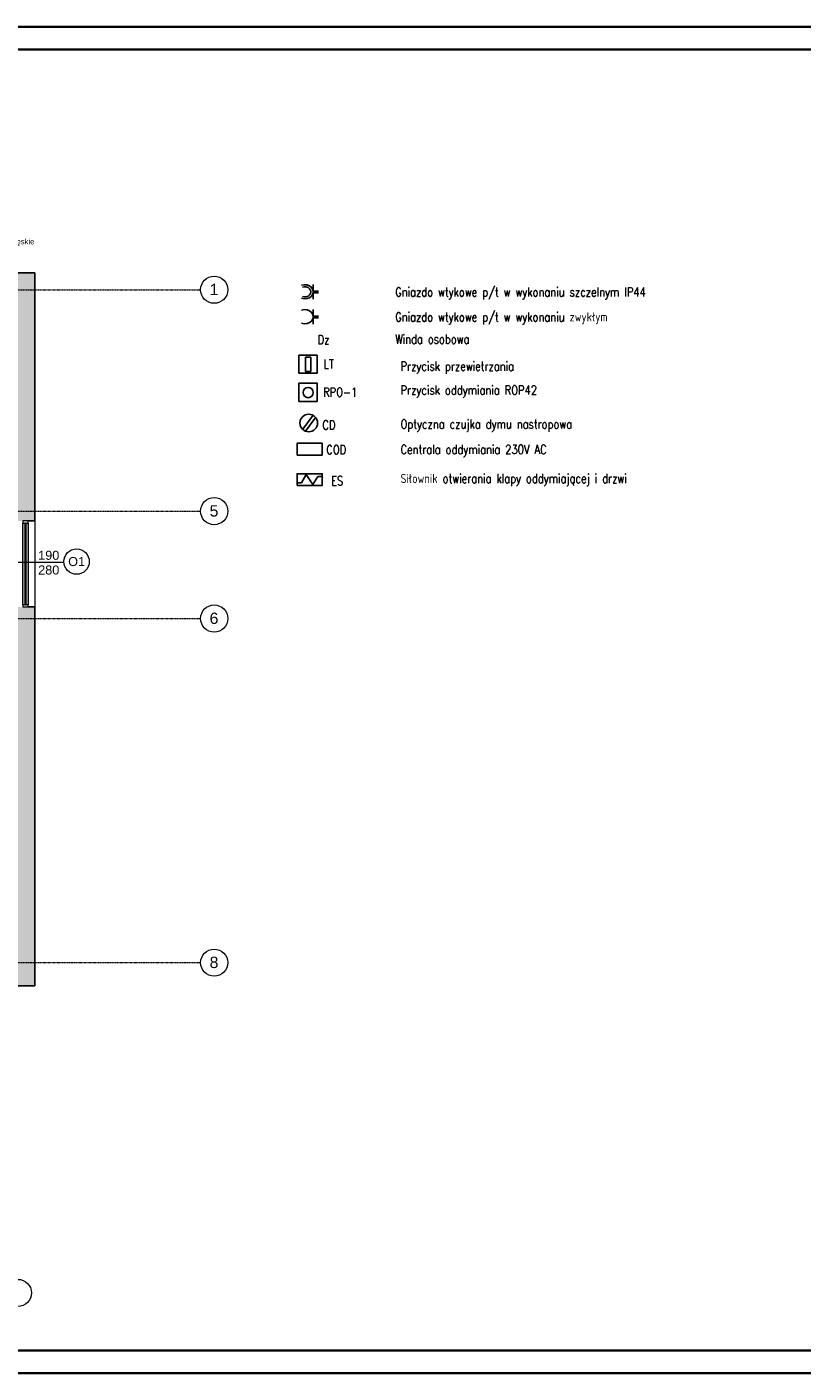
# Model space of a CAD drawing. Header units: centimetres. Extents: x 14504 to 44111, y -18976 to -7683.
# Tile 79 of 141: x 32554 to 34264, y -18976 to -16006. Entities that reach past the tile are written whole.
import ezdxf

# ---------------------------------------------------------------- set-up
doc = ezdxf.new("R2010")
doc.units = ezdxf.units.CM
doc.linetypes.add('Linia siatki', pattern=[0.9925, 0.47, -0.2175, 0.0875, -0.2175])
for name, color, linetype, lineweight in [('_gruba', 90, 'Continuous', 35), ('A-AREA-IDEN', 4, 'Continuous', 9), ('A-DETL-THIN', 151, 'Continuous', 9), ('A-GLAZ', 151, 'Continuous', 9), ('A-WALL', 4, 'Continuous', 9), ('A-WALL-PATT', 111, 'Continuous', 25), ('G-ANNO-TEXT', 8, 'Continuous', 9), ('IE inst', 1, 'Continuous', 50), ('S-GRID', 8, 'Continuous', 9), ('S-GRID-IDEN', 8, 'Continuous', 9)]:
    doc.layers.add(name, color=color, linetype=linetype, lineweight=lineweight)
doc.styles.add('Arial', font='arial.ttf', dxfattribs={"height": 23.8125})
doc.styles.add('Arial_1', font='arial.ttf', dxfattribs={"height": 12})
doc.styles.add('Arial_5', font='arial.ttf', dxfattribs={"height": 15})
doc.styles.get("Standard").update_dxf_attribs({"font": 'romans.shx', "width": 0.8, "height": 20})

# ---------------------------------------------------------------- blocks, each defined once
blk = doc.blocks.new('2')
at = {"layer": 'IE inst', "linetype": 'Continuous', "lineweight": -3}
blk.add_line((230327, 30060), (230327, 30382), dxfattribs=at)
at = {"layer": 'IE inst'}
blk.add_line((230327, 30222), (230445, 30222), dxfattribs=at)
at = {"layer": 'IE inst', "linetype": 'Continuous', "lineweight": -3, "extrusion": (0, 0, -1)}
for centre, major_axis in [((230143, 30223), (185, 0)), ((230140, 30222), (134, 0))]:
    blk.add_ellipse(centre, major_axis=major_axis, ratio=0.845477, start_param=4.316789, end_param=8.249581, dxfattribs=at)
blk = doc.blocks.new('Aluminum_1 szybowe - Okno 190_265 p_0-631028-4_Poziom piętra')
at = {"layer": 'A-GLAZ'}
h = blk.add_hatch(color=256, dxfattribs=at)
h.paths.add_polyline_path([(47.8, 7.7), (47.8, 12.2), (-132.1, 12.2), (-132.1, 7.7), (-98.9, 7.7)])
h.paths.add_polyline_path([(47.8, 14.7), (47.8, 19.2), (-132.1, 19.2), (-132.1, 14.7), (-98.9, 14.7)])
at = {"layer": 'A-GLAZ', "lineweight": 18}
for p, q in [((-132.1, 19.2), (-137.2, 19.2)), ((-137.2, 19.2), (-137.2, 7.7)), ((-137.2, 7.7), (-132.1, 7.7)), ((-132.1, 7.7), (-132.1, 19.2)), ((47.8, 14.7), (-132.1, 14.7)), ((-132.1, 14.7), (-132.1, 12.2)), ((-132.1, 12.2), (47.8, 12.2)), ((52.8, 19.2), (47.8, 19.2)), ((47.8, 19.2), (47.8, 7.7)), ((47.8, 12.2), (47.8, 14.7)), ((47.8, 7.7), (52.8, 7.7)), ((52.8, 7.7), (52.8, 19.2))]:
    blk.add_line(p, q, dxfattribs=at)
at = {"layer": 'A-GLAZ'}
for p, q in [((-132.1, 19.2), (47.8, 19.2)), ((47.8, 7.7), (-132.1, 7.7))]:
    blk.add_line(p, q, dxfattribs=at)
blk = doc.blocks.new('Siatka - M_Symbol siatki - okrąg-11506-4_Poziom piętra')
at = {"layer": 'S-GRID-IDEN'}
blk.add_circle((0, 0), 0.3, dxfattribs=at)

msp = doc.modelspace()

# ---------------------------------------------------------------- hatches: boundary and pattern name
at = {"layer": 'A-WALL-PATT', "lineweight": 9, "transparency": 33554610}
h = msp.add_hatch(color=256, dxfattribs=at)
h.paths.add_polyline_path([(32508.6, -18058.4), (32571.6, -18058.4), (32571.6, -17285.9), (32508.6, -17285.9), (32508.6, -17453.1)])
h.paths.add_polyline_path([(32556.6, -17095.9), (32571.6, -17095.9), (32571.6, -16548.4), (32508.6, -16548.4), (32508.6, -17095.9), (32545.2, -17095.9)])
h = msp.add_hatch(color=256, dxfattribs=at)
h.paths.add_polyline_path([(32364.6, -18121.4), (32571.6, -18121.4), (32571.6, -18058.4), (32364.6, -18058.4), (32364.6, -18106.4)])
h.paths.add_polyline_path([(32124.6, -18121.4), (32124.6, -18058.4), (31993.6, -18058.4), (31993.6, -18121.4), (32031.9, -18121.4)])

# ---------------------------------------------------------------- linework, layer by layer
at = {"layer": 'A-DETL-THIN'}
msp.add_line((32635.7, -17187.8), (32515.6, -17187.8), dxfattribs=at)
msp.add_circle((32663.6, -17185.8), 28, dxfattribs=at)
at = {"layer": 'A-WALL', "lineweight": 25}
for p, q in [((32571.6, -16548.4), (32400.6, -16548.4)), ((32571.6, -17095.9), (32571.6, -16548.4)), ((32556.6, -17095.9), (32571.6, -17095.9)), ((32571.6, -17285.9), (32556.6, -17285.9)), ((32571.6, -18121.4), (32571.6, -17285.9)), ((32364.6, -18121.4), (32571.6, -18121.4))]:
    msp.add_line(p, q, dxfattribs=at)
at = {"layer": 'A-WALL'}
msp.add_line((32571.6, -17095.9), (32571.6, -17285.9), dxfattribs=at)
at = {"layer": 'IE inst', "linetype": 'Continuous', "lineweight": -3}
for p, q in [((33185.5, -16661.8), (33185.5, -16629.6)), ((33154.1, -16770.3), (33154.1, -16730)), ((33154.1, -16730), (33194.4, -16730)), ((33168.3, -16766.6), (33168.3, -16734.9)), ((33168.3, -16734.9), (33180.6, -16734.9)), ((33180.6, -16734.9), (33180.6, -16766.6)), ((33194.4, -16730), (33194.4, -16770.3)), ((33194.4, -16770.3), (33154.1, -16770.3)), ((33180.6, -16766.6), (33168.3, -16766.6)), ((33185.1, -16862.9), (33162.3, -16893.9)), ((33191.2, -16867.4), (33168.7, -16898)), ((33150.2, -17011.9), (33159.7, -17011.9)), ((33159.7, -17011.9), (33170.1, -16993.9)), ((33170.1, -16993.9), (33184.6, -17015.4)), ((33184.6, -17015.4), (33196, -16997.9)), ((33196, -16997.9), (33205.2, -16997.9))]:
    msp.add_line(p, q, dxfattribs=at)
at = {"layer": 'IE inst'}
msp.add_line((33185.5, -16645.6), (33197.3, -16645.6), dxfattribs=at)
at = {"layer": 'IE inst', "linetype": 'Continuous', "lineweight": -3}
for points in [[(33154, -16792.1), (33194.4, -16792.1), (33194.4, -16832.5), (33154, -16832.5)], [(33149.9, -16950.8), (33149.9, -16924.7), (33205.5, -16924.7), (33205.5, -16950.8)], [(33149.9, -17017.8), (33149.9, -16991.8), (33205.5, -16991.8), (33205.5, -17017.8)]]:
    msp.add_lwpolyline(points, close=True, dxfattribs=at)
for centre, radius in [((33174.5, -16812.9), 11.3), ((33175.7, -16879.9), 19.4)]:
    msp.add_circle(centre, radius, dxfattribs=at)
at = {"layer": 'IE inst', "linetype": 'Continuous', "lineweight": -3, "extrusion": (0, 0, -1)}
msp.add_ellipse((33167.1, -16645.5), major_axis=(18.5, 0), ratio=0.845477, start_param=4.316789, end_param=8.249581, dxfattribs=at)

# ---------------------------------------------------------------- block references
at = {"layer": 'A-GLAZ', "rotation": 269.9999999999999}
msp.add_blockref('Aluminum_1 szybowe - Okno 190_265 p_0-631028-4_Poziom piętra', (32537.5, -17233.1), dxfattribs=at)
at = {"layer": 'IE inst', "xscale": 0.1000000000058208, "yscale": 0.09999999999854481, "zscale": 0.1}
msp.add_blockref('2', (10152.8, -19612.7), dxfattribs=at)
at = {"layer": 'S-GRID-IDEN', "xscale": 99.99999999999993, "yscale": 99.99999999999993, "zscale": 99.99999999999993}
for p, rotation in [((32967.2, -16585.9), 269.9999999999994), ((32967.2, -17074.4), 269.9999999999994), ((32967.2, -17311.4), 269.9999999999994), ((32967.2, -18070.6), 269.9999999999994), ((32534.1, -18799.3), 180)]:
    msp.add_blockref('Siatka - M_Symbol siatki - okrąg-11506-4_Poziom piętra', p, dxfattribs=dict(at, rotation=rotation))

# ---------------------------------------------------------------- texts
at = {"layer": 'A-AREA-IDEN', "insert": (32531.3, -16473.7), "char_height": 12, "width": 51.308, "attachment_point": 1, "style": 'Arial_1'}
msp.add_mtext('ęskie', dxfattribs=at)
at = {"layer": 'G-ANNO-TEXT', "char_height": 20, "attachment_point": 1, "style": 'Arial_5'}
for s, insert, width in [('190', (32578.9, -17161.8), 57.721), ('280', (32578.9, -17194.2), 57.721), ('O1', (32645.1, -17175.6), 45.696)]:
    msp.add_mtext(s, dxfattribs=dict(at, insert=insert, width=width))
at = {"layer": 'IE inst', "linetype": 'Continuous', "lineweight": -3, "width": 0.8}
for s, p in [('Dz', (33195.2, -16705.9)), ('LT', (33208.4, -16759.6)), ('RPO-1', (33207.4, -16822)), ('CD', (33205.8, -16894.3)), ('COD', (33214.4, -16948.7)), ('ES', (33225, -17017.6))]:
    msp.add_text(s, height=20, dxfattribs=at).set_placement(p)
at = {"layer": 'IE inst', "linetype": 'Continuous', "lineweight": -3, "char_height": 20, "width": 1112.457, "attachment_point": 1}
for s, insert in [('{\\Fromans.shx|c238;Gniazdo wtykowe p/t w wykonaniu szczelnym IP44}', (33366.3, -16580.8)), ('{\\Fromans.shx|c238;Gniazdo wtykowe p/t w wykonaniu zwykłym }', (33366.3, -16635.9)), ('{\\Fromans.shx|c238;Winda osobowa}', (33366.3, -16685)), ('{\\Fromans.shx|c238;Przycisk przewietrzania }', (33378.1, -16744.6)), ('{\\Fromans.shx|c238;Przycisk oddymiania ROP42 }', (33378.1, -16797.4)), ('{\\Fromans.shx|c238;Optyczna czujka dymu nastropowa}', (33378.1, -16872.4)), ('{\\Fromans.shx|c238;Centrala oddymiania 230V AC}', (33378.1, -16928.3)), ('{\\Fromans.shx|c238;Siłownik otwierania klapy oddymiającej i drzwi}', (33378.1, -16992.4))]:
    msp.add_mtext(s, dxfattribs=dict(at, insert=insert))

# ---------------------------------------------------------------- next in the draw order: texts
at = {"layer": 'S-GRID-IDEN', "char_height": 25, "width": 23.249, "attachment_point": 1, "style": 'Arial', "bg_fill": 3, "box_fill_scale": 1.25, "bg_fill_color": 256, "bg_fill_true_color": 13158600, "bg_fill_transparency": 0}
for s, insert in [('\\fArial|b0|i0|c238|p34|;1', (32957, -16572.8)), ('\\fArial|b0|i0|c238|p34|;5', (32957, -17061.3)), ('\\fArial|b0|i0|c238|p34|;6', (32957, -17298.3)), ('\\fArial|b0|i0|c238|p34|;8', (32957, -18057.5))]:
    msp.add_mtext(s, dxfattribs=dict(at, insert=insert))

# ---------------------------------------------------------------- next in the draw order: linework, layer by layer
at = {"layer": '_gruba'}
for points in [[(29224, -16006.1), (35324, -16006.1), (35324, -18976.1), (29224, -18976.1)], [(29274, -18926.1), (35274, -18926.1), (35274, -16056.1), (29274, -16056.1)]]:
    msp.add_lwpolyline(points, dxfattribs=at)
at = {"layer": 'S-GRID', "linetype": 'Linia siatki'}
for p, q in [((29444.3, -16585.9), (32937.2, -16585.9)), ((29444.3, -17074.4), (32937.2, -17074.4)), ((29444.3, -17311.4), (32937.2, -17311.4)), ((29444.3, -18070.6), (32937.2, -18070.6))]:
    msp.add_line(p, q, dxfattribs=at)

doc.saveas('drawing.dxf')
